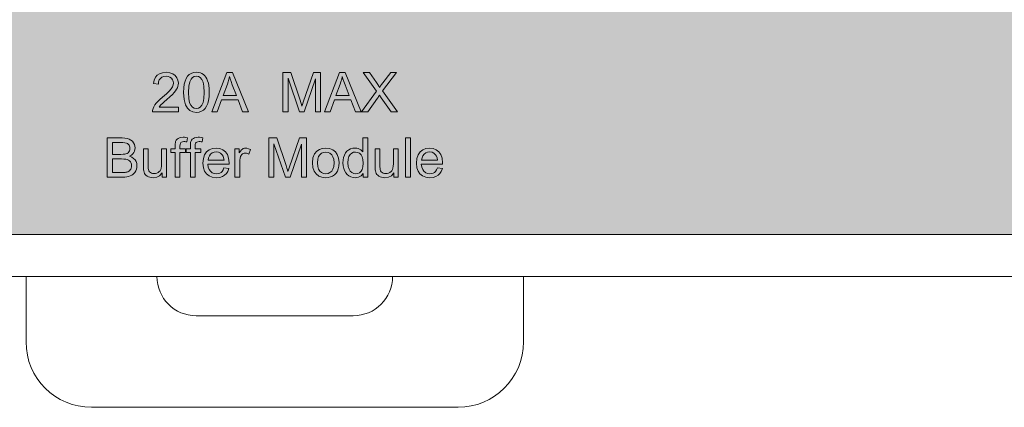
# Model space of a CAD drawing. Header units: millimetres. Extents: x 0 to 420, y 0 to 297.
# Tile 8 of 13: x 336 to 374, y 83 to 98. Entities that reach past the tile are written whole.
import ezdxf

# ---------------------------------------------------------------- set-up
doc = ezdxf.new("R2010")
doc.units = ezdxf.units.MM
doc.layers.get('0').update_dxf_attribs({"linetype": 'CONTINUOUS', "lineweight": 13})

msp = doc.modelspace()

# ---------------------------------------------------------------- hatches: boundary and pattern name
h = msp.add_hatch(color=18)
h.paths.add_polyline_path([(362.264, 138.334), (333.835, 145.622, -0.332186), (311.375, 171.592), (311.375, 90.6, 0.414214), (312.375, 89.6), (379.975, 89.6, 0.414214), (380.975, 90.6), (380.975, 125.5, 0.1645)])
h.paths.add_polyline_path([(361.625, 98.199, 0.414214), (362.125, 98.699), (362.125, 115.899, 0.414214), (361.625, 116.399), (329.795, 116.4, 0.414214), (329.295, 115.9), (329.295, 98.7, 0.414214), (329.795, 98.2)], flags=16)
h.paths.add_polyline_path([(367.475, 115.1), (372.075, 115.1, -0.414214), (372.275, 114.9), (372.275, 107.3, -0.414214), (372.075, 107.1), (367.475, 107.1, -0.414214), (367.275, 107.3), (367.275, 114.9, -0.414214)], flags=16)

# ---------------------------------------------------------------- linework, layer by layer
at = {"color": 7}
for p, q in [((344.351, 95.8), (343.775, 94.3)), ((344.564, 95.8), (344.351, 95.8)), ((345.178, 94.3), (344.564, 95.8)), ((346.794, 95.8), (346.495, 95.8)), ((346.495, 95.8), (346.495, 94.3)), ((346.687, 95.577), (347.12, 94.3)), ((346.687, 94.3), (346.687, 95.577)), ((347.149, 94.738), (346.794, 95.8)), ((347.66, 95.8), (347.267, 94.659)), ((347.299, 94.3), (347.735, 95.555)), ((347.927, 95.8), (347.66, 95.8)), ((347.735, 95.555), (347.735, 94.3)), ((347.927, 94.3), (347.927, 95.8)), ((348.658, 95.8), (348.082, 94.3)), ((348.872, 95.8), (348.658, 95.8)), ((349.486, 94.3), (348.872, 95.8)), ((349.797, 95.8), (349.561, 95.8)), ((349.561, 95.8), (350.072, 95.082)), ((350.069, 95.415), (349.797, 95.8)), ((350.299, 95.093), (350.826, 95.8)), ((350.611, 95.8), (350.309, 95.402)), ((350.826, 95.8), (350.611, 95.8)), ((341.545, 95.372), (341.734, 95.353)), ((344.207, 94.916), (344.372, 95.356)), ((344.559, 95.331), (344.716, 94.916)), ((348.515, 94.916), (348.68, 95.356)), ((348.867, 95.331), (349.024, 94.916)), ((344.716, 94.916), (344.207, 94.916)), ((349.024, 94.916), (348.515, 94.916)), ((350.072, 95.082), (349.492, 94.3)), ((349.731, 94.3), (350.107, 94.823)), ((350.244, 94.835), (350.622, 94.3)), ((350.867, 94.3), (350.299, 95.093)), ((342.502, 94.477), (341.766, 94.477)), ((342.502, 94.3), (342.502, 94.477)), ((343.985, 94.3), (344.15, 94.754)), ((344.15, 94.754), (344.777, 94.754)), ((344.777, 94.754), (344.952, 94.3)), ((348.293, 94.3), (348.458, 94.754)), ((348.458, 94.754), (349.085, 94.754)), ((349.085, 94.754), (349.26, 94.3)), ((341.51, 94.3), (342.502, 94.3)), ((343.775, 94.3), (343.985, 94.3)), ((344.952, 94.3), (345.178, 94.3)), ((346.495, 94.3), (346.687, 94.3)), ((347.12, 94.3), (347.299, 94.3)), ((347.735, 94.3), (347.927, 94.3)), ((348.082, 94.3), (348.293, 94.3)), ((349.26, 94.3), (349.486, 94.3)), ((349.492, 94.3), (349.731, 94.3)), ((350.622, 94.3), (350.867, 94.3)), ((340.348, 93.3), (339.785, 93.3)), ((339.785, 93.3), (339.785, 91.8)), ((342.822, 93.147), (342.85, 93.307)), ((343.404, 93.147), (343.432, 93.307)), ((346.259, 93.3), (345.96, 93.3)), ((345.96, 93.3), (345.96, 91.8)), ((346.614, 92.238), (346.259, 93.3)), ((347.125, 93.3), (346.732, 92.159)), ((347.392, 93.3), (347.125, 93.3)), ((347.392, 91.8), (347.392, 93.3)), ((349.73, 93.3), (349.546, 93.3)), ((349.546, 93.3), (349.546, 92.762)), ((349.73, 91.8), (349.73, 93.3)), ((351.365, 93.3), (351.18, 93.3)), ((351.18, 93.3), (351.18, 91.8)), ((351.365, 91.8), (351.365, 93.3)), ((339.984, 93.123), (340.283, 93.123)), ((339.984, 92.67), (339.984, 93.123)), ((342.377, 93.002), (342.377, 92.887)), ((342.56, 92.887), (342.56, 92.987)), ((342.959, 93.002), (342.959, 92.887)), ((343.142, 92.887), (343.142, 92.987)), ((346.151, 93.077), (346.585, 91.8)), ((346.151, 91.8), (346.151, 93.077)), ((346.764, 91.8), (347.2, 93.055)), ((347.2, 93.055), (347.2, 91.8)), ((340.308, 92.67), (339.984, 92.67)), ((341.348, 92.887), (341.163, 92.887)), ((341.163, 92.887), (341.163, 92.213)), ((341.348, 92.284), (341.348, 92.887)), ((342.044, 92.887), (341.86, 92.887)), ((341.86, 92.887), (341.86, 92.304)), ((342.044, 91.8), (342.044, 92.887)), ((342.377, 92.887), (342.214, 92.887)), ((342.214, 92.887), (342.214, 92.743)), ((342.214, 92.743), (342.377, 92.743)), ((342.377, 92.743), (342.377, 91.8)), ((342.772, 92.887), (342.56, 92.887)), ((342.56, 92.743), (342.772, 92.743)), ((342.56, 91.8), (342.56, 92.743)), ((342.772, 92.743), (342.772, 92.887)), ((342.959, 92.887), (342.796, 92.887)), ((342.796, 92.887), (342.796, 92.743)), ((342.796, 92.743), (342.959, 92.743)), ((342.959, 92.743), (342.959, 91.8)), ((343.354, 92.887), (343.142, 92.887)), ((343.142, 92.743), (343.354, 92.743)), ((343.142, 91.8), (343.142, 92.743)), ((343.354, 92.743), (343.354, 92.887)), ((344.826, 92.887), (344.661, 92.887)), ((344.661, 92.887), (344.661, 91.8)), ((344.826, 92.722), (344.826, 92.887)), ((345.188, 92.681), (345.251, 92.852)), ((350.199, 92.887), (350.015, 92.887)), ((350.015, 92.887), (350.015, 92.213)), ((350.199, 92.284), (350.199, 92.887)), ((350.896, 92.887), (350.712, 92.887)), ((350.712, 92.887), (350.712, 92.304)), ((350.896, 91.8), (350.896, 92.887)), ((339.984, 92.493), (340.331, 92.493)), ((339.984, 91.977), (339.984, 92.493)), ((343.626, 92.296), (344.437, 92.296)), ((344.243, 92.448), (343.636, 92.448)), ((344.431, 92.126), (344.241, 92.15)), ((344.845, 91.8), (344.845, 92.369)), ((351.779, 92.296), (352.589, 92.296)), ((352.396, 92.448), (351.789, 92.448)), ((352.584, 92.126), (352.394, 92.15)), ((339.785, 91.8), (340.357, 91.8)), ((340.357, 91.977), (339.984, 91.977)), ((341.88, 91.96), (341.88, 91.8)), ((341.88, 91.8), (342.044, 91.8)), ((342.377, 91.8), (342.56, 91.8)), ((342.959, 91.8), (343.142, 91.8)), ((344.661, 91.8), (344.845, 91.8)), ((345.96, 91.8), (346.151, 91.8)), ((346.585, 91.8), (346.764, 91.8)), ((347.2, 91.8), (347.392, 91.8)), ((349.559, 91.937), (349.559, 91.8)), ((349.559, 91.8), (349.73, 91.8)), ((350.731, 91.96), (350.731, 91.8)), ((350.731, 91.8), (350.896, 91.8)), ((351.18, 91.8), (351.365, 91.8))]:
    msp.add_line(p, q, dxfattribs=at)
for p, q in [((312.381, 89.6), (379.981, 89.6)), ((381.181, 88), (311.181, 88)), ((336.681, 88), (336.681, 85.5)), ((355.681, 85.5), (355.681, 88)), ((343.181, 86.5), (349.181, 86.5)), ((339.181, 83), (353.181, 83))]:
    msp.add_line(p, q)
for points in [[(341.691, 95.695), (341.622, 95.615), (341.572, 95.51), (341.545, 95.372)], [(342.032, 95.806), (341.89, 95.792), (341.779, 95.753), (341.691, 95.695)], [(341.734, 95.353), (341.745, 95.445), (341.772, 95.517), (341.815, 95.574)], [(341.815, 95.574), (341.872, 95.617), (341.941, 95.644), (342.028, 95.654)], [(342.028, 95.654), (342.11, 95.644), (342.176, 95.619), (342.232, 95.578)], [(342.374, 95.686), (342.286, 95.75), (342.174, 95.791), (342.032, 95.806)], [(342.232, 95.578), (342.276, 95.523), (342.301, 95.463), (342.31, 95.394)], [(342.5, 95.39), (342.485, 95.503), (342.444, 95.599), (342.374, 95.686)], [(342.916, 95.718), (342.853, 95.655), (342.799, 95.573), (342.753, 95.467)], [(342.888, 95.04), (342.901, 95.276), (342.935, 95.441), (342.984, 95.546)], [(343.188, 95.806), (343.079, 95.795), (342.99, 95.765), (342.916, 95.718)], [(342.984, 95.546), (343.041, 95.607), (343.107, 95.642), (343.186, 95.654)], [(343.186, 95.654), (343.265, 95.641), (343.335, 95.602), (343.401, 95.532)], [(343.4, 95.757), (343.339, 95.783), (343.269, 95.8), (343.188, 95.806)], [(343.55, 95.617), (343.507, 95.674), (343.457, 95.72), (343.4, 95.757)], [(343.401, 95.532), (343.446, 95.434), (343.476, 95.275), (343.488, 95.04)], [(343.644, 95.394), (343.617, 95.48), (343.586, 95.554), (343.55, 95.617)], [(344.372, 95.356), (344.403, 95.448), (344.43, 95.544), (344.453, 95.642)], [(344.453, 95.642), (344.48, 95.555), (344.515, 95.451), (344.559, 95.331)], [(348.68, 95.356), (348.711, 95.448), (348.738, 95.544), (348.761, 95.642)], [(348.761, 95.642), (348.787, 95.555), (348.823, 95.451), (348.867, 95.331)], [(342.224, 95.172), (342.154, 95.089), (342.045, 94.984), (341.894, 94.855)], [(342.31, 95.394), (342.302, 95.327), (342.275, 95.254), (342.224, 95.172)], [(342.34, 95.029), (342.394, 95.095), (342.434, 95.156), (342.463, 95.213)], [(342.463, 95.213), (342.484, 95.272), (342.496, 95.33), (342.5, 95.39)], [(342.753, 95.467), (342.724, 95.354), (342.706, 95.213), (342.699, 95.04)], [(343.677, 95.04), (343.673, 95.183), (343.662, 95.3), (343.644, 95.394)], [(350.19, 95.231), (350.16, 95.281), (350.12, 95.342), (350.069, 95.415)], [(350.309, 95.402), (350.264, 95.342), (350.224, 95.285), (350.19, 95.231)], [(341.894, 94.855), (341.794, 94.769), (341.714, 94.694), (341.652, 94.627)], [(342.057, 94.766), (342.177, 94.87), (342.272, 94.958), (342.34, 95.029)], [(342.699, 95.04), (342.719, 94.763), (342.771, 94.565), (342.847, 94.43)], [(342.974, 94.548), (342.93, 94.645), (342.9, 94.804), (342.888, 95.04)], [(343.488, 95.04), (343.476, 94.805), (343.446, 94.646), (343.401, 94.549)], [(343.623, 94.613), (343.652, 94.726), (343.671, 94.867), (343.677, 95.04)], [(350.107, 94.823), (350.125, 94.849), (350.149, 94.887), (350.179, 94.935)], [(350.179, 94.935), (350.201, 94.899), (350.223, 94.866), (350.244, 94.835)], [(341.531, 94.428), (341.518, 94.385), (341.511, 94.343), (341.51, 94.3)], [(341.652, 94.627), (341.6, 94.559), (341.56, 94.492), (341.531, 94.428)], [(341.766, 94.477), (341.789, 94.511), (341.815, 94.544), (341.844, 94.577)], [(341.844, 94.577), (341.887, 94.618), (341.958, 94.681), (342.057, 94.766)], [(342.847, 94.43), (342.938, 94.344), (343.048, 94.293), (343.188, 94.274)], [(343.188, 94.426), (343.109, 94.439), (343.04, 94.477), (342.974, 94.548)], [(343.401, 94.549), (343.335, 94.477), (343.265, 94.439), (343.188, 94.426)], [(343.46, 94.362), (343.523, 94.426), (343.578, 94.508), (343.623, 94.613)], [(347.221, 94.516), (347.202, 94.574), (347.179, 94.648), (347.149, 94.738)], [(347.267, 94.659), (347.241, 94.579), (347.221, 94.516)], [(343.188, 94.274), (343.298, 94.285), (343.387, 94.315), (343.46, 94.362)], [(340.623, 93.254), (340.551, 93.278), (340.46, 93.294), (340.348, 93.3)], [(342.489, 93.281), (342.449, 93.247), (342.418, 93.209), (342.396, 93.165)], [(342.678, 93.326), (342.599, 93.32), (342.537, 93.304), (342.489, 93.281)], [(342.85, 93.307), (342.787, 93.318), (342.729, 93.324), (342.678, 93.326)], [(343.072, 93.281), (343.031, 93.247), (343, 93.209), (342.979, 93.165)], [(343.26, 93.326), (343.181, 93.32), (343.119, 93.304), (343.072, 93.281)], [(343.432, 93.307), (343.369, 93.318), (343.312, 93.324), (343.26, 93.326)], [(340.283, 93.123), (340.384, 93.12), (340.459, 93.113), (340.512, 93.101)], [(340.512, 93.101), (340.553, 93.083), (340.586, 93.057), (340.614, 93.024)], [(340.65, 92.893), (340.645, 92.841), (340.632, 92.798), (340.611, 92.762)], [(340.614, 93.024), (340.633, 92.985), (340.645, 92.942), (340.65, 92.893)], [(340.786, 93.114), (340.742, 93.171), (340.689, 93.217), (340.623, 93.254)], [(340.845, 92.916), (340.839, 92.981), (340.82, 93.046), (340.786, 93.114)], [(340.793, 92.735), (340.823, 92.794), (340.839, 92.854), (340.845, 92.916)], [(342.396, 93.165), (342.386, 93.125), (342.379, 93.071), (342.377, 93.002)], [(342.56, 92.987), (342.564, 93.049), (342.576, 93.092), (342.595, 93.121)], [(342.595, 93.121), (342.621, 93.14), (342.66, 93.152), (342.714, 93.157)], [(342.714, 93.157), (342.747, 93.156), (342.783, 93.152), (342.822, 93.147)], [(342.979, 93.165), (342.968, 93.125), (342.961, 93.071), (342.959, 93.002)], [(343.142, 92.987), (343.147, 93.049), (343.159, 93.092), (343.177, 93.121)], [(343.177, 93.121), (343.203, 93.14), (343.242, 93.152), (343.296, 93.157)], [(343.296, 93.157), (343.329, 93.156), (343.366, 93.152), (343.404, 93.147)], [(343.943, 92.911), (343.798, 92.893), (343.68, 92.843), (343.577, 92.76)], [(344.299, 92.763), (344.199, 92.845), (344.084, 92.894), (343.943, 92.911)], [(345.062, 92.911), (345.02, 92.907), (344.98, 92.895), (344.943, 92.874)], [(345.251, 92.852), (345.183, 92.886), (345.12, 92.905), (345.062, 92.911)], [(348.129, 92.911), (347.997, 92.897), (347.886, 92.856), (347.788, 92.79)], [(348.495, 92.764), (348.393, 92.845), (348.275, 92.894), (348.129, 92.911)], [(349.247, 92.911), (349.158, 92.903), (349.078, 92.88), (349.004, 92.841)], [(349.422, 92.869), (349.369, 92.892), (349.312, 92.906), (349.247, 92.911)], [(352.096, 92.911), (351.951, 92.893), (351.832, 92.843), (351.73, 92.76)], [(352.452, 92.763), (352.352, 92.845), (352.237, 92.894), (352.096, 92.911)], [(340.497, 92.687), (340.453, 92.677), (340.391, 92.672), (340.308, 92.67)], [(340.611, 92.762), (340.583, 92.731), (340.545, 92.706), (340.497, 92.687)], [(340.635, 92.598), (340.703, 92.639), (340.755, 92.685), (340.793, 92.735)], [(340.844, 92.462), (340.791, 92.517), (340.722, 92.563), (340.635, 92.598)], [(343.577, 92.76), (343.503, 92.654), (343.454, 92.515), (343.436, 92.334)], [(343.636, 92.448), (343.653, 92.54), (343.685, 92.614), (343.732, 92.675)], [(343.732, 92.675), (343.793, 92.722), (343.863, 92.75), (343.945, 92.76)], [(343.945, 92.76), (344.034, 92.748), (344.108, 92.713), (344.173, 92.653)], [(344.173, 92.653), (344.205, 92.604), (344.229, 92.536), (344.243, 92.448)], [(344.438, 92.345), (344.42, 92.523), (344.372, 92.659), (344.299, 92.763)], [(344.943, 92.874), (344.908, 92.843), (344.87, 92.793), (344.826, 92.722)], [(344.845, 92.369), (344.849, 92.447), (344.859, 92.519), (344.875, 92.584)], [(344.875, 92.584), (344.892, 92.624), (344.915, 92.657), (344.944, 92.684)], [(344.944, 92.684), (344.978, 92.705), (345.013, 92.717), (345.053, 92.721)], [(345.053, 92.721), (345.096, 92.717), (345.141, 92.704), (345.188, 92.681)], [(347.788, 92.79), (347.699, 92.685), (347.641, 92.541), (347.62, 92.343)], [(347.809, 92.343), (347.821, 92.48), (347.852, 92.582), (347.9, 92.655)], [(347.9, 92.655), (347.967, 92.713), (348.041, 92.747), (348.129, 92.759)], [(348.129, 92.759), (348.215, 92.747), (348.289, 92.713), (348.356, 92.654)], [(348.356, 92.654), (348.404, 92.581), (348.437, 92.481), (348.449, 92.349)], [(348.638, 92.359), (348.619, 92.529), (348.57, 92.66), (348.495, 92.764)], [(348.841, 92.637), (348.812, 92.55), (348.794, 92.452), (348.787, 92.342)], [(349.004, 92.841), (348.94, 92.789), (348.886, 92.722), (348.841, 92.637)], [(348.976, 92.342), (348.987, 92.482), (349.016, 92.585), (349.059, 92.658)], [(349.059, 92.658), (349.12, 92.715), (349.187, 92.748), (349.264, 92.759)], [(349.264, 92.759), (349.343, 92.747), (349.412, 92.714), (349.476, 92.654)], [(349.546, 92.762), (349.51, 92.803), (349.47, 92.839), (349.422, 92.869)], [(349.476, 92.654), (349.52, 92.579), (349.551, 92.472), (349.562, 92.327)], [(351.73, 92.76), (351.656, 92.654), (351.607, 92.515), (351.589, 92.334)], [(351.789, 92.448), (351.805, 92.54), (351.837, 92.614), (351.885, 92.675)], [(351.885, 92.675), (351.946, 92.722), (352.016, 92.75), (352.098, 92.76)], [(352.098, 92.76), (352.187, 92.748), (352.26, 92.713), (352.326, 92.653)], [(352.326, 92.653), (352.358, 92.604), (352.382, 92.536), (352.396, 92.448)], [(352.59, 92.345), (352.573, 92.523), (352.525, 92.659), (352.452, 92.763)], [(340.331, 92.493), (340.422, 92.489), (340.494, 92.481), (340.549, 92.467)], [(340.549, 92.467), (340.597, 92.446), (340.637, 92.417), (340.669, 92.38)], [(340.669, 92.38), (340.692, 92.338), (340.707, 92.29), (340.712, 92.235)], [(340.712, 92.235), (340.709, 92.187), (340.698, 92.145), (340.682, 92.108)], [(340.918, 92.235), (340.909, 92.321), (340.884, 92.395), (340.844, 92.462)], [(340.873, 92.038), (340.898, 92.1), (340.913, 92.165), (340.918, 92.235)], [(341.163, 92.213), (341.165, 92.14), (341.168, 92.083), (341.174, 92.041)], [(341.358, 92.089), (341.352, 92.131), (341.349, 92.195), (341.348, 92.284)], [(341.86, 92.304), (341.856, 92.215), (341.846, 92.145), (341.829, 92.092)], [(343.436, 92.334), (343.454, 92.159), (343.502, 92.025), (343.575, 91.922)], [(343.727, 92.022), (343.678, 92.089), (343.643, 92.179), (343.626, 92.296)], [(344.241, 92.15), (344.207, 92.075), (344.169, 92.019), (344.128, 91.98)], [(344.437, 92.296), (344.437, 92.316), (344.437, 92.333), (344.438, 92.345)], [(346.686, 92.016), (346.667, 92.074), (346.644, 92.148), (346.614, 92.238)], [(346.732, 92.159), (346.705, 92.079), (346.686, 92.016)], [(347.62, 92.343), (347.638, 92.161), (347.686, 92.024), (347.76, 91.922)], [(347.9, 92.03), (347.852, 92.104), (347.821, 92.207), (347.809, 92.343)], [(348.449, 92.349), (348.437, 92.209), (348.405, 92.106), (348.357, 92.031)], [(348.574, 92.028), (348.608, 92.112), (348.63, 92.221), (348.638, 92.359)], [(348.787, 92.342), (348.794, 92.23), (348.815, 92.132), (348.847, 92.047)], [(349.064, 92.03), (349.018, 92.103), (348.988, 92.206), (348.976, 92.342)], [(349.562, 92.327), (349.551, 92.194), (349.521, 92.096), (349.477, 92.025)], [(350.015, 92.213), (350.016, 92.14), (350.02, 92.083), (350.025, 92.041)], [(350.21, 92.089), (350.204, 92.131), (350.2, 92.195), (350.199, 92.284)], [(350.712, 92.304), (350.708, 92.215), (350.697, 92.145), (350.681, 92.092)], [(351.589, 92.334), (351.607, 92.159), (351.654, 92.025), (351.728, 91.922)], [(351.88, 92.022), (351.831, 92.089), (351.796, 92.179), (351.779, 92.296)], [(352.394, 92.15), (352.36, 92.075), (352.322, 92.019), (352.28, 91.98)], [(352.589, 92.296), (352.59, 92.316), (352.59, 92.333), (352.59, 92.345)], [(340.492, 91.984), (340.461, 91.98), (340.416, 91.978), (340.357, 91.977)], [(340.357, 91.8), (340.45, 91.803), (340.531, 91.811), (340.599, 91.825)], [(340.607, 92.025), (340.575, 92.008), (340.537, 91.995), (340.492, 91.984)], [(340.599, 91.825), (340.663, 91.845), (340.718, 91.87), (340.763, 91.899)], [(340.682, 92.108), (340.659, 92.073), (340.634, 92.045), (340.607, 92.025)], [(340.763, 91.899), (340.802, 91.935), (340.839, 91.98), (340.873, 92.038)], [(341.174, 92.041), (341.188, 91.988), (341.208, 91.942), (341.231, 91.904)], [(341.231, 91.904), (341.261, 91.871), (341.302, 91.84), (341.355, 91.812)], [(341.355, 91.812), (341.41, 91.792), (341.47, 91.78), (341.535, 91.775)], [(341.432, 91.975), (341.399, 92.006), (341.375, 92.043), (341.358, 92.089)], [(341.572, 91.934), (341.516, 91.939), (341.47, 91.953), (341.432, 91.975)], [(341.535, 91.775), (341.671, 91.796), (341.782, 91.855), (341.88, 91.96)], [(341.727, 91.976), (341.677, 91.952), (341.627, 91.939), (341.572, 91.934)], [(341.829, 92.092), (341.805, 92.046), (341.771, 92.009), (341.727, 91.976)], [(343.575, 91.922), (343.674, 91.843), (343.796, 91.794), (343.954, 91.775)], [(343.955, 91.927), (343.867, 91.938), (343.793, 91.969), (343.727, 92.022)], [(343.954, 91.775), (344.079, 91.787), (344.181, 91.819), (344.265, 91.868)], [(344.128, 91.98), (344.078, 91.951), (344.022, 91.933), (343.955, 91.927)], [(344.265, 91.868), (344.334, 91.934), (344.39, 92.018), (344.431, 92.126)], [(347.76, 91.922), (347.86, 91.842), (347.98, 91.793), (348.129, 91.775)], [(348.129, 91.927), (348.041, 91.939), (347.966, 91.972), (347.9, 92.03)], [(348.357, 92.031), (348.29, 91.973), (348.216, 91.939), (348.129, 91.927)], [(348.129, 91.775), (348.222, 91.783), (348.309, 91.805), (348.391, 91.842)], [(348.391, 91.842), (348.466, 91.893), (348.526, 91.954), (348.574, 92.028)], [(348.847, 92.047), (348.894, 91.964), (348.95, 91.899), (349.015, 91.847)], [(349.015, 91.847), (349.092, 91.807), (349.171, 91.783), (349.255, 91.775)], [(349.272, 91.927), (349.197, 91.938), (349.129, 91.971), (349.064, 92.03)], [(349.255, 91.775), (349.38, 91.794), (349.478, 91.847), (349.559, 91.937)], [(349.477, 92.025), (349.415, 91.969), (349.348, 91.938), (349.272, 91.927)], [(350.025, 92.041), (350.04, 91.988), (350.059, 91.942), (350.083, 91.904)], [(350.083, 91.904), (350.112, 91.871), (350.153, 91.84), (350.206, 91.812)], [(350.206, 91.812), (350.262, 91.792), (350.321, 91.78), (350.386, 91.775)], [(350.284, 91.975), (350.251, 92.006), (350.226, 92.043), (350.21, 92.089)], [(350.423, 91.934), (350.368, 91.939), (350.322, 91.953), (350.284, 91.975)], [(350.386, 91.775), (350.523, 91.796), (350.634, 91.855), (350.731, 91.96)], [(350.579, 91.976), (350.529, 91.952), (350.478, 91.939), (350.423, 91.934)], [(350.681, 92.092), (350.656, 92.046), (350.623, 92.009), (350.579, 91.976)], [(351.728, 91.922), (351.827, 91.843), (351.949, 91.794), (352.106, 91.775)], [(352.107, 91.927), (352.02, 91.938), (351.946, 91.969), (351.88, 92.022)], [(352.106, 91.775), (352.232, 91.787), (352.334, 91.819), (352.417, 91.868)], [(352.28, 91.98), (352.231, 91.951), (352.175, 91.933), (352.107, 91.927)], [(352.417, 91.868), (352.487, 91.934), (352.543, 92.018), (352.584, 92.126)]]:
    msp.add_lwpolyline(points, dxfattribs=at)
for centre, radius, start, end in [((343.181, 88), 1.5, 180, 270), ((349.181, 88), 1.5, 270, 0), ((339.181, 85.5), 2.5, 180, 270), ((353.181, 85.5), 2.5, 270, 0)]:
    msp.add_arc(centre, radius, start, end)

doc.saveas('drawing.dxf')
